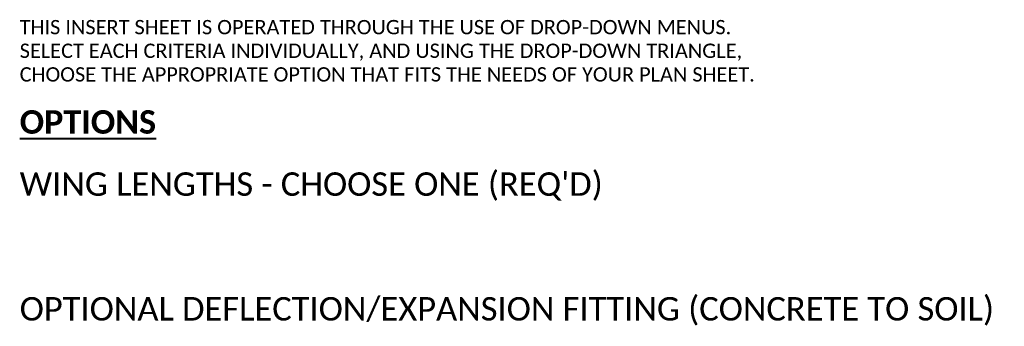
# Model space of a CAD drawing. Extents: x -1659 to 205, y -2368 to -1849.
# Tile 21 of 21: x -79 to 205, y -2204 to -2116. Entities that reach past the tile are written whole.
import ezdxf

# ---------------------------------------------------------------- set-up
doc = ezdxf.new("R2010")
doc.units = 0
doc.header["$MEASUREMENT"] = 0
for name, color, linetype, lineweight in [('B_ANNO_DIM', 7, 'Continuous', 18), ('B_ANNO_TEXT', 7, 'Continuous', 18), ('B_ANNO_TEXT_TITLE', 7, 'Continuous', 40)]:
    doc.layers.add(name, color=color, linetype=linetype, lineweight=lineweight)
doc.styles.add('Annotative', font='calibri.ttf', dxfattribs={"height": 0.0625})
doc.styles.add('Title', font='calibrib.ttf', dxfattribs={"height": 0.125})

# ---------------------------------------------------------------- blocks, each defined once
blk = doc.blocks.new('INS_SS42ELEC_BASE-2')
at = {"layer": 'B_ANNO_TEXT', "color": 7, "linetype": 'Continuous', "lineweight": 18, "insert": (402, 252), "char_height": 4.5, "width": 217.5271307, "attachment_point": 1, "line_spacing_factor": 0.990002, "style": 'Annotative'}
blk.add_mtext('{\\H0.91667x;\\C256;THIS INSERT SHEET IS OPERATED THROUGH THE USE OF DROP-DOWN MENUS. SELECT EACH CRITERIA INDIVIDUALLY, AND USING THE DROP-DOWN TRIANGLE, CHOOSE THE APPROPRIATE OPTION THAT FITS THE NEEDS OF YOUR PLAN SHEET.}', dxfattribs=at)
at = {"layer": 'B_ANNO_TEXT_TITLE', "color": 7, "linetype": 'Continuous', "lineweight": 40, "insert": (402, 226), "char_height": 6.750027, "attachment_point": 1, "line_spacing_factor": 0.8, "style": 'Title'}
blk.add_mtext('{\\LOPTIONS}', dxfattribs=at)
blk = doc.blocks.new('*U281')
at = {"layer": 'B_ANNO_TEXT', "insert": (402, 204), "char_height": 6.75, "width": 266.4552701, "attachment_point": 4, "line_spacing_factor": 0.8, "style": 'Annotative'}
blk.add_mtext("WING LENGTHS - CHOOSE ONE (REQ'D)", dxfattribs=at)
blk = doc.blocks.new('*U114')
at = {"layer": 'B_ANNO_TEXT', "insert": (402, 168.07), "char_height": 6.75, "width": 298.9465, "attachment_point": 4, "line_spacing_factor": 0.8, "style": 'Annotative'}
blk.add_mtext('OPTIONAL DEFLECTION/EXPANSION FITTING (CONCRETE TO SOIL)', dxfattribs=at)

msp = doc.modelspace()

# ---------------------------------------------------------------- block references
at = {"layer": 'B_ANNO_DIM'}
msp.add_blockref('INS_SS42ELEC_BASE-2', (-480.58, -2367.75), dxfattribs=at)

# ---------------------------------------------------------------- next in the draw order: block references
msp.add_blockref('*U281', (-480.58, -2367.75))

# ---------------------------------------------------------------- next in the draw order: block references
msp.add_blockref('*U114', (-480.58, -2367.75))

doc.saveas('drawing.dxf')
